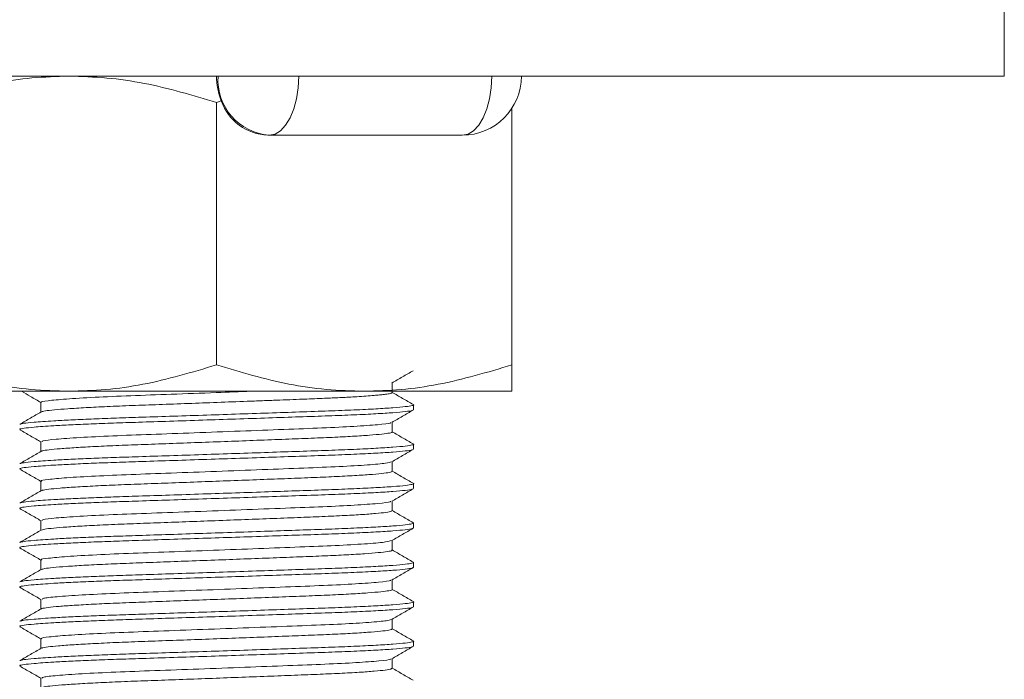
# Model space of a CAD drawing. Header units: millimetres. Extents: x 0 to 210, y 0 to 297.
# Tile 20 of 38: x 69 to 94, y 224 to 241. Entities that reach past the tile are written whole.
import ezdxf

# ---------------------------------------------------------------- set-up
doc = ezdxf.new("R2010")
doc.units = ezdxf.units.MM
doc.linetypes.add('HIDDEN', pattern=[1.905, 1.27, -0.635])
doc.layers.add('FORMAT', color=7, linetype='HIDDEN')

msp = doc.modelspace()

# ---------------------------------------------------------------- linework, layer by layer
at = {"color": 7, "linetype": 'Continuous', "lineweight": 15}
for p, q in [((93.592, 242.691), (93.592, 239.691)), ((53.592, 239.691), (93.592, 239.691)), ((73.712, 239.06), (73.592, 239.021)), ((73.592, 232.36), (73.592, 239.021)), ((81.092, 238.878), (81.092, 232.36)), ((74.929, 238.191), (74.891, 238.191)), ((79.831, 238.191), (74.929, 238.191)), ((77.342, 231.691), (69.842, 231.691)), ((81.092, 231.691), (77.342, 231.691))]:
    msp.add_line(p, q, dxfattribs=at)
at = {"color": 7, "linetype": 'Continuous', "lineweight": 15, "flags": 128}
for points in [[(75.679, 239.691), (75.665, 239.398), (75.622, 239.117), (75.553, 238.857), (75.46, 238.63), (75.346, 238.443), (75.216, 238.305), (75.076, 238.219), (74.929, 238.191)], [(79.831, 238.191), (79.977, 238.219), (80.118, 238.305), (80.248, 238.443), (80.361, 238.63), (80.455, 238.857), (80.524, 239.117), (80.567, 239.398), (80.581, 239.691)], [(69.842, 231.691), (69.113, 231.691), (68.445, 231.691), (67.846, 231.691), (67.326, 231.691), (66.889, 231.691), (66.544, 231.691), (66.294, 231.691), (66.143, 231.691), (66.092, 231.691)]]:
    msp.add_lwpolyline(points, dxfattribs=at)
at = {"color": 7, "linetype": 'Continuous', "lineweight": 15}
for centre, radius, start, end in [((75.289, 239.688), 1.697, 179.901, 201.7007), ((75.037, 239.597), 1.41, 176.1887, 265.5981), ((79.831, 239.691), 1.5, 270, 0), ((74.942, 239.493), 1.303, 199.3833, 267.7765)]:
    msp.add_arc(centre, radius, start, end, dxfattribs=at)
for points, knots in [([(69.842, 239.691), (69.529, 239.681), (68.902, 239.663), (67.64, 239.482), (66.713, 239.206), (66.092, 239.021)], [0, 0, 0, 0, 0.246549, 0.49471, 1, 1, 1, 1]), ([(73.592, 239.021), (72.983, 239.203), (72.065, 239.477), (70.804, 239.662), (70.163, 239.681), (69.842, 239.691)], [0, 0, 0, 0, 0.495251, 0.746818, 1, 1, 1, 1]), ([(66.092, 232.36), (66.701, 232.178), (67.619, 231.904), (68.88, 231.719), (69.52, 231.7), (69.841, 231.691)], [0, 0, 0, 0, 0.495254, 0.74682, 1, 1, 1, 1]), ([(69.842, 231.691), (70.155, 231.7), (70.782, 231.718), (72.044, 231.899), (72.971, 232.175), (73.592, 232.36)], [0, 0, 0, 0, 0.246549, 0.49471, 1, 1, 1, 1]), ([(73.592, 232.36), (74.201, 232.178), (75.119, 231.904), (76.38, 231.719), (77.021, 231.7), (77.342, 231.691)], [0, 0, 0, 0, 0.495251, 0.746818, 1, 1, 1, 1]), ([(77.342, 231.691), (77.655, 231.7), (78.282, 231.718), (79.544, 231.899), (80.471, 232.175), (81.092, 232.36)], [0, 0, 0, 0, 0.246549, 0.49471, 1, 1, 1, 1]), ([(81.092, 232.36), (81.092, 232.178), (81.092, 231.904), (81.092, 231.719), (81.092, 231.7), (81.092, 231.691)], [0, 0, 0, 0, 0.495251, 0.746818, 1, 1, 1, 1])]:
    msp.add_open_spline(points, degree=3, knots=knots, dxfattribs=at)
at = {"layer": 'FORMAT', "linetype": 'Continuous', "lineweight": 15}
for p, q in [((78.051, 231.659), (78.051, 231.904)), ((69.133, 231.409), (69.133, 231.163)), ((78.592, 231.221), (78.592, 231.346)), ((78.051, 230.659), (78.051, 230.904)), ((69.133, 230.409), (69.133, 230.163)), ((78.592, 230.221), (78.592, 230.346)), ((78.051, 229.659), (78.051, 229.904)), ((69.133, 229.409), (69.133, 229.163)), ((78.592, 229.221), (78.592, 229.346)), ((78.051, 228.659), (78.051, 228.904)), ((69.133, 228.409), (69.133, 228.163)), ((78.592, 228.221), (78.592, 228.346)), ((78.051, 227.659), (78.051, 227.904)), ((69.133, 227.409), (69.133, 227.163)), ((78.592, 227.221), (78.592, 227.346)), ((78.051, 226.659), (78.051, 226.904)), ((69.133, 226.409), (69.133, 226.163)), ((78.592, 226.221), (78.592, 226.346)), ((78.051, 225.659), (78.051, 225.904)), ((69.133, 225.409), (69.133, 225.163)), ((78.592, 225.222), (78.592, 225.346)), ((78.051, 224.659), (78.051, 224.904)), ((69.133, 224.409), (69.133, 224.163))]:
    msp.add_line(p, q, dxfattribs=at)
for points, knots in [([(78.043, 231.9), (78.133, 231.952), (78.314, 232.057), (78.495, 232.161), (78.585, 232.213)], [0, 0, 0, 0, 0.499964, 1, 1, 1, 1]), ([(68.638, 231.691), (68.716, 231.646), (68.881, 231.551), (69.046, 231.455), (69.133, 231.404)], [0, 0, 0, 0, 0.468227, 1, 1, 1, 1]), ([(78.584, 231.355), (78.493, 231.407), (78.316, 231.51), (78.138, 231.613), (78.051, 231.663)], [0, 0, 0, 0, 0.508451, 1, 1, 1, 1]), ([(69.141, 231.167), (69.05, 231.115), (68.87, 231.011), (68.689, 230.906), (68.599, 230.854)], [0, 0, 0, 0, 0.499967, 1, 1, 1, 1]), ([(78.043, 230.9), (78.133, 230.952), (78.314, 231.057), (78.495, 231.161), (78.585, 231.213)], [0, 0, 0, 0, 0.499968, 1, 1, 1, 1]), ([(68.599, 230.714), (68.689, 230.661), (68.867, 230.558), (69.045, 230.455), (69.133, 230.404)], [0, 0, 0, 0, 0.507045, 1, 1, 1, 1]), ([(78.585, 230.354), (78.495, 230.406), (78.317, 230.509), (78.139, 230.612), (78.051, 230.663)], [0, 0, 0, 0, 0.506845, 1, 1, 1, 1]), ([(69.141, 230.168), (69.051, 230.115), (68.87, 230.011), (68.689, 229.906), (68.599, 229.854)], [0, 0, 0, 0, 0.499966, 1, 1, 1, 1]), ([(78.044, 229.9), (78.134, 229.953), (78.315, 230.057), (78.496, 230.162), (78.586, 230.214)], [0, 0, 0, 0, 0.499964, 1, 1, 1, 1]), ([(68.598, 229.714), (68.689, 229.661), (68.867, 229.558), (69.045, 229.455), (69.133, 229.404)], [0, 0, 0, 0, 0.506945, 1, 1, 1, 1]), ([(78.584, 229.355), (78.494, 229.407), (78.316, 229.51), (78.138, 229.612), (78.051, 229.663)], [0, 0, 0, 0, 0.508003, 1, 1, 1, 1]), ([(69.143, 229.169), (69.052, 229.116), (68.872, 229.012), (68.691, 228.907), (68.601, 228.855)], [0, 0, 0, 0, 0.499966, 1, 1, 1, 1]), ([(78.043, 228.9), (78.133, 228.952), (78.314, 229.057), (78.495, 229.161), (78.585, 229.213)], [0, 0, 0, 0, 0.4999643, 1, 1, 1, 1]), ([(68.599, 228.713), (68.689, 228.661), (68.867, 228.558), (69.045, 228.455), (69.133, 228.404)], [0, 0, 0, 0, 0.507305, 1, 1, 1, 1]), ([(78.584, 228.355), (78.494, 228.407), (78.316, 228.51), (78.138, 228.612), (78.051, 228.663)], [0, 0, 0, 0, 0.508227, 1, 1, 1, 1]), ([(69.141, 228.167), (69.05, 228.115), (68.87, 228.011), (68.689, 227.906), (68.599, 227.854)], [0, 0, 0, 0, 0.499967, 1, 1, 1, 1]), ([(78.043, 227.9), (78.133, 227.952), (78.314, 228.057), (78.495, 228.161), (78.585, 228.213)], [0, 0, 0, 0, 0.499968, 1, 1, 1, 1]), ([(68.598, 227.714), (68.689, 227.661), (68.867, 227.558), (69.045, 227.455), (69.133, 227.404)], [0, 0, 0, 0, 0.506863, 1, 1, 1, 1]), ([(78.585, 227.354), (78.495, 227.406), (78.317, 227.509), (78.139, 227.612), (78.051, 227.663)], [0, 0, 0, 0, 0.506948, 1, 1, 1, 1]), ([(69.141, 227.168), (69.051, 227.115), (68.87, 227.011), (68.689, 226.906), (68.599, 226.854)], [0, 0, 0, 0, 0.499966, 1, 1, 1, 1]), ([(78.044, 226.9), (78.134, 226.953), (78.315, 227.057), (78.496, 227.162), (78.586, 227.214)], [0, 0, 0, 0, 0.4999637, 1, 1, 1, 1]), ([(68.599, 226.714), (68.689, 226.661), (68.867, 226.558), (69.045, 226.455), (69.133, 226.404)], [0, 0, 0, 0, 0.507064, 1, 1, 1, 1]), ([(78.584, 226.355), (78.494, 226.407), (78.316, 226.51), (78.138, 226.613), (78.051, 226.663)], [0, 0, 0, 0, 0.508205, 1, 1, 1, 1]), ([(69.143, 226.169), (69.052, 226.116), (68.872, 226.012), (68.691, 225.907), (68.601, 225.855)], [0, 0, 0, 0, 0.499965, 1, 1, 1, 1]), ([(78.043, 225.9), (78.133, 225.952), (78.314, 226.057), (78.495, 226.161), (78.585, 226.213)], [0, 0, 0, 0, 0.499965, 1, 1, 1, 1]), ([(68.599, 225.713), (68.689, 225.661), (68.867, 225.558), (69.045, 225.455), (69.133, 225.404)], [0, 0, 0, 0, 0.5071817, 1, 1, 1, 1]), ([(78.584, 225.355), (78.494, 225.407), (78.316, 225.51), (78.138, 225.612), (78.051, 225.663)], [0, 0, 0, 0, 0.507987, 1, 1, 1, 1]), ([(69.14, 225.167), (69.05, 225.115), (68.869, 225.011), (68.689, 224.906), (68.598, 224.854)], [0, 0, 0, 0, 0.499968, 1, 1, 1, 1]), ([(78.043, 224.9), (78.133, 224.952), (78.314, 225.057), (78.495, 225.161), (78.585, 225.213)], [0, 0, 0, 0, 0.499968, 1, 1, 1, 1]), ([(68.598, 224.714), (68.689, 224.661), (68.867, 224.558), (69.045, 224.455), (69.133, 224.404)], [0, 0, 0, 0, 0.506676, 1, 1, 1, 1]), ([(78.585, 224.354), (78.495, 224.406), (78.317, 224.509), (78.139, 224.612), (78.051, 224.663)], [0, 0, 0, 0, 0.507043, 1, 1, 1, 1])]:
    msp.add_open_spline(points, degree=3, knots=knots, dxfattribs=at)
at = {"layer": 'FORMAT', "linetype": 'Continuous', "lineweight": 0}
for points, knots in [([(74.472, 231.691), (74.177, 231.679), (73.502, 231.654), (72.444, 231.615), (71.385, 231.578), (70.465, 231.538), (69.732, 231.494), (69.288, 231.451), (69.1, 231.425), (69.145, 231.41), (69.15, 231.409)], [0, 0, 0, 0, 0.113559, 0.259984, 0.400858, 0.544691, 0.692435, 0.839177, 0.980425, 1, 1, 1, 1]), ([(78.041, 231.659), (78.044, 231.657), (78.05, 231.652), (78.023, 231.641), (77.973, 231.628), (77.88, 231.615), (77.805, 231.606), (77.709, 231.595), (77.582, 231.584), (77.393, 231.569), (77.172, 231.555), (76.906, 231.539), (76.648, 231.527), (76.297, 231.511), (76.052, 231.501), (75.84, 231.493), (75.592, 231.483), (75.332, 231.473), (75.036, 231.462), (74.903, 231.457), (74.777, 231.452), (74.642, 231.447), (74.528, 231.443), (74.165, 231.429), (73.616, 231.408), (72.86, 231.38), (72.131, 231.353), (71.437, 231.329), (70.811, 231.303), (70.258, 231.275), (69.804, 231.247), (69.457, 231.219), (69.22, 231.192), (69.167, 231.176), (69.141, 231.167)], [0, 0, 0, 0, 0.014935, 0.029457, 0.070465, 0.090143, 0.111849, 0.124444, 0.148815, 0.179981, 0.209508, 0.233964, 0.272, 0.289509, 0.334482, 0.336964, 0.343464, 0.396942, 0.398964, 0.412208, 0.427473, 0.427507, 0.442739, 0.452946, 0.508434, 0.56237, 0.61787, 0.671801, 0.727296, 0.78122, 0.836708, 0.890643, 0.946142, 1, 1, 1, 1]), ([(68.601, 230.854), (68.626, 230.862), (68.68, 230.878), (68.957, 230.907), (69.369, 230.937), (69.882, 230.964), (70.394, 230.987), (70.973, 231.009), (71.639, 231.031), (72.401, 231.056), (73.234, 231.083), (74.084, 231.111), (74.913, 231.139), (75.712, 231.167), (76.444, 231.191), (77.101, 231.217), (77.653, 231.244), (78.093, 231.272), (78.406, 231.3), (78.569, 231.328), (78.623, 231.345), (78.582, 231.354), (78.58, 231.355)], [0, 0, 0, 0, 0.051302, 0.1057, 0.173238, 0.217792, 0.263249, 0.307802, 0.35326, 0.406122, 0.460517, 0.513382, 0.567779, 0.620652, 0.675059, 0.727922, 0.782318, 0.835181, 0.889576, 0.942449, 0.996856, 1, 1, 1, 1]), ([(68.617, 230.713), (68.606, 230.718), (68.577, 230.732), (68.688, 230.753), (68.953, 230.782), (69.37, 230.812), (69.882, 230.839), (70.394, 230.862), (70.973, 230.884), (71.639, 230.906), (72.401, 230.931), (73.234, 230.958), (74.084, 230.986), (74.913, 231.014), (75.712, 231.042), (76.444, 231.066), (77.101, 231.092), (77.652, 231.119), (78.095, 231.147), (78.398, 231.175), (78.559, 231.198), (78.565, 231.21), (78.567, 231.213)], [0, 0, 0, 0, 0.031521, 0.084479, 0.138973, 0.206631, 0.251264, 0.296802, 0.341434, 0.386972, 0.439928, 0.49442, 0.547379, 0.601872, 0.654839, 0.709342, 0.762299, 0.816792, 0.869748, 0.92424, 0.977207, 1, 1, 1, 1]), ([(78.01, 230.899), (78.011, 230.895), (78.012, 230.877), (77.711, 230.843), (77.126, 230.799), (76.3, 230.76), (75.308, 230.723), (74.193, 230.68), (73.029, 230.636), (71.919, 230.596), (70.921, 230.559), (70.082, 230.517), (69.484, 230.473), (69.162, 230.437), (69.164, 230.417), (69.164, 230.409)], [0, 0, 0, 0, 0.030245, 0.114602, 0.199374, 0.281751, 0.362763, 0.446951, 0.5318, 0.614486, 0.695306, 0.779305, 0.86421, 0.947188, 1, 1, 1, 1]), ([(78.046, 230.659), (78.048, 230.659), (78.069, 230.65), (77.992, 230.631), (77.809, 230.604), (77.489, 230.575), (77.066, 230.548), (76.538, 230.521), (75.932, 230.496), (75.254, 230.47), (74.535, 230.443), (73.783, 230.414), (73.032, 230.387), (72.29, 230.359), (71.591, 230.335), (70.943, 230.309), (70.376, 230.282), (69.897, 230.254), (69.523, 230.226), (69.273, 230.198), (69.15, 230.179), (69.151, 230.169), (69.151, 230.167)], [0, 0, 0, 0, 0.003933, 0.057865, 0.113361, 0.167298, 0.222798, 0.276742, 0.332251, 0.386183, 0.441679, 0.495614, 0.551111, 0.605056, 0.660565, 0.714497, 0.769993, 0.823925, 0.87942, 0.933364, 0.988874, 1, 1, 1, 1]), ([(68.601, 229.854), (68.627, 229.862), (68.68, 229.878), (68.957, 229.907), (69.369, 229.937), (69.882, 229.964), (70.394, 229.987), (70.973, 230.009), (71.639, 230.031), (72.401, 230.056), (73.234, 230.083), (74.084, 230.111), (74.913, 230.139), (75.712, 230.167), (76.444, 230.191), (77.101, 230.217), (77.653, 230.244), (78.093, 230.272), (78.406, 230.3), (78.568, 230.328), (78.623, 230.345), (78.585, 230.354), (78.584, 230.354)], [0, 0, 0, 0, 0.051145, 0.10566, 0.173346, 0.217996, 0.263552, 0.308202, 0.353758, 0.406735, 0.461249, 0.514228, 0.568744, 0.621731, 0.676256, 0.729234, 0.783748, 0.836726, 0.891239, 0.944227, 0.998752, 1, 1, 1, 1]), ([(68.616, 229.713), (68.606, 229.718), (68.577, 229.732), (68.688, 229.753), (68.953, 229.782), (69.37, 229.812), (69.882, 229.839), (70.394, 229.862), (70.973, 229.884), (71.639, 229.906), (72.401, 229.931), (73.234, 229.958), (74.084, 229.986), (74.913, 230.014), (75.712, 230.042), (76.444, 230.066), (77.101, 230.092), (77.652, 230.119), (78.095, 230.147), (78.398, 230.175), (78.56, 230.198), (78.566, 230.21), (78.568, 230.214)], [0, 0, 0, 0, 0.031185, 0.084102, 0.138553, 0.206159, 0.250757, 0.296259, 0.340857, 0.38636, 0.439275, 0.493724, 0.546641, 0.601092, 0.654018, 0.708479, 0.761394, 0.815844, 0.86876, 0.923209, 0.976135, 1, 1, 1, 1]), ([(78.029, 229.9), (77.995, 229.889), (77.922, 229.863), (77.457, 229.821), (76.747, 229.779), (75.825, 229.742), (74.756, 229.701), (73.593, 229.657), (72.446, 229.615), (71.391, 229.578), (70.479, 229.538), (69.748, 229.496), (69.298, 229.453), (69.103, 229.426), (69.146, 229.411), (69.152, 229.409)], [0, 0, 0, 0, 0.0727043, 0.1567339, 0.2412947, 0.3226633, 0.406099, 0.4916084, 0.5762951, 0.6563202, 0.7379977, 0.8219164, 0.9053436, 0.9871361, 1, 1, 1, 1]), ([(78.041, 229.659), (78.037, 229.652), (78.027, 229.636), (77.858, 229.61), (77.573, 229.582), (77.169, 229.554), (76.667, 229.527), (76.073, 229.502), (75.415, 229.476), (74.698, 229.449), (73.956, 229.421), (73.198, 229.393), (72.457, 229.365), (71.742, 229.34), (71.086, 229.315), (70.495, 229.288), (69.998, 229.26), (69.596, 229.232), (69.32, 229.204), (69.171, 229.183), (69.161, 229.172), (69.158, 229.168)], [0, 0, 0, 0, 0.045905, 0.099974, 0.155609, 0.209687, 0.265334, 0.31941, 0.375056, 0.429124, 0.484759, 0.538836, 0.594482, 0.648559, 0.704206, 0.758274, 0.81391, 0.867985, 0.923629, 0.977708, 1, 1, 1, 1]), ([(68.605, 228.855), (68.63, 228.863), (68.683, 228.879), (68.957, 228.907), (69.369, 228.937), (69.882, 228.964), (70.394, 228.987), (70.973, 229.009), (71.639, 229.031), (72.401, 229.056), (73.234, 229.083), (74.084, 229.111), (74.913, 229.139), (75.712, 229.167), (76.444, 229.191), (77.101, 229.217), (77.653, 229.244), (78.093, 229.272), (78.406, 229.3), (78.568, 229.328), (78.623, 229.345), (78.583, 229.354), (78.581, 229.355)], [0, 0, 0, 0, 0.049159, 0.103705, 0.171428, 0.216103, 0.261684, 0.306359, 0.351941, 0.404947, 0.459491, 0.5125, 0.567046, 0.620063, 0.674618, 0.727626, 0.78217, 0.835177, 0.889721, 0.942738, 0.997293, 1, 1, 1, 1]), ([(68.617, 228.713), (68.606, 228.718), (68.577, 228.732), (68.688, 228.753), (68.953, 228.782), (69.37, 228.812), (69.882, 228.839), (70.394, 228.862), (70.973, 228.884), (71.639, 228.906), (72.401, 228.931), (73.234, 228.958), (74.084, 228.986), (74.913, 229.014), (75.712, 229.042), (76.444, 229.066), (77.101, 229.092), (77.652, 229.119), (78.095, 229.147), (78.398, 229.175), (78.559, 229.197), (78.565, 229.209), (78.567, 229.213)], [0, 0, 0, 0, 0.031831, 0.084785, 0.139274, 0.206927, 0.251556, 0.297091, 0.34172, 0.387255, 0.440207, 0.494694, 0.547649, 0.602138, 0.655101, 0.7096, 0.762553, 0.817041, 0.869993, 0.924481, 0.977444, 1, 1, 1, 1]), ([(78.01, 228.899), (78.01, 228.895), (78.011, 228.877), (77.713, 228.843), (77.137, 228.8), (76.323, 228.76), (75.34, 228.724), (74.224, 228.681), (73.052, 228.637), (71.931, 228.596), (70.923, 228.56), (70.083, 228.517), (69.487, 228.474), (69.164, 228.438), (69.163, 228.417), (69.163, 228.409)], [0, 0, 0, 0, 0.0302672, 0.113826, 0.1978071, 0.2794797, 0.3596423, 0.4444707, 0.5300509, 0.6134869, 0.6949812, 0.7796872, 0.8637908, 0.9460176, 1, 1, 1, 1]), ([(78.036, 228.659), (78.037, 228.654), (78.041, 228.64), (77.906, 228.616), (77.647, 228.588), (77.271, 228.56), (76.787, 228.533), (76.216, 228.507), (75.566, 228.482), (74.866, 228.455), (74.123, 228.427), (73.371, 228.399), (72.62, 228.371), (71.902, 228.345), (71.226, 228.321), (70.623, 228.294), (70.1, 228.266), (69.679, 228.238), (69.37, 228.21), (69.188, 228.187), (69.164, 228.173), (69.154, 228.167)], [0, 0, 0, 0, 0.0325597, 0.0880535, 0.1419832, 0.197476, 0.2514187, 0.3069263, 0.3608576, 0.4163531, 0.470283, 0.5257762, 0.5797186, 0.6352259, 0.6891594, 0.7446573, 0.7985876, 0.8540812, 0.9080232, 0.9635298, 1, 1, 1, 1]), ([(68.6, 227.854), (68.626, 227.862), (68.679, 227.878), (68.957, 227.907), (69.369, 227.937), (69.882, 227.964), (70.394, 227.987), (70.973, 228.009), (71.639, 228.031), (72.401, 228.056), (73.234, 228.083), (74.084, 228.111), (74.913, 228.139), (75.712, 228.167), (76.444, 228.191), (77.101, 228.217), (77.653, 228.244), (78.093, 228.272), (78.406, 228.3), (78.568, 228.328), (78.623, 228.345), (78.583, 228.354), (78.581, 228.355)], [0, 0, 0, 0, 0.051549, 0.105947, 0.173487, 0.218041, 0.263499, 0.308054, 0.353512, 0.406376, 0.460772, 0.513637, 0.568036, 0.62091, 0.675318, 0.728181, 0.782578, 0.835442, 0.889838, 0.942712, 0.99712, 1, 1, 1, 1]), ([(68.616, 227.713), (68.606, 227.718), (68.577, 227.732), (68.688, 227.753), (68.953, 227.782), (69.37, 227.812), (69.882, 227.839), (70.394, 227.862), (70.973, 227.884), (71.639, 227.906), (72.401, 227.931), (73.234, 227.958), (74.084, 227.986), (74.913, 228.014), (75.712, 228.042), (76.444, 228.066), (77.101, 228.092), (77.652, 228.119), (78.095, 228.147), (78.398, 228.175), (78.559, 228.198), (78.565, 228.21), (78.567, 228.213)], [0, 0, 0, 0, 0.031307, 0.08428, 0.13879, 0.206467, 0.251112, 0.296663, 0.341309, 0.38686, 0.439831, 0.494338, 0.547312, 0.601821, 0.654803, 0.709321, 0.762293, 0.816801, 0.869773, 0.92428, 0.977262, 1, 1, 1, 1]), ([(78.023, 227.9), (77.992, 227.888), (77.925, 227.863), (77.463, 227.822), (76.754, 227.779), (75.846, 227.743), (74.8, 227.703), (73.66, 227.66), (72.517, 227.617), (71.448, 227.58), (70.51, 227.54), (69.76, 227.496), (69.3, 227.453), (69.104, 227.426), (69.147, 227.411), (69.153, 227.409)], [0, 0, 0, 0, 0.069812, 0.155389, 0.239996, 0.31996, 0.401851, 0.485851, 0.569216, 0.650899, 0.73391, 0.81935, 0.904344, 0.986184, 1, 1, 1, 1]), ([(78.035, 227.659), (78.039, 227.656), (78.054, 227.644), (77.946, 227.622), (77.719, 227.595), (77.363, 227.566), (76.906, 227.539), (76.35, 227.512), (75.72, 227.488), (75.025, 227.461), (74.295, 227.434), (73.538, 227.405), (72.79, 227.378), (72.058, 227.351), (71.375, 227.327), (70.75, 227.3), (70.211, 227.273), (69.763, 227.244), (69.43, 227.217), (69.211, 227.191), (69.168, 227.175), (69.148, 227.168)], [0, 0, 0, 0, 0.0215977, 0.0755284, 0.1310227, 0.1849606, 0.2404624, 0.2944041, 0.3499107, 0.4038415, 0.4593361, 0.5132722, 0.5687721, 0.6227145, 0.678222, 0.7321529, 0.7876477, 0.8415818, 0.8970795, 0.9510224, 1, 1, 1, 1]), ([(68.601, 226.854), (68.627, 226.862), (68.68, 226.878), (68.957, 226.907), (69.369, 226.937), (69.882, 226.964), (70.394, 226.987), (70.973, 227.009), (71.639, 227.031), (72.401, 227.056), (73.234, 227.083), (74.084, 227.111), (74.913, 227.139), (75.712, 227.167), (76.444, 227.191), (77.101, 227.217), (77.653, 227.244), (78.093, 227.272), (78.406, 227.3), (78.568, 227.328), (78.623, 227.345), (78.585, 227.354), (78.584, 227.354)], [0, 0, 0, 0, 0.05104, 0.105554, 0.173239, 0.217888, 0.263443, 0.308093, 0.353648, 0.406624, 0.461137, 0.514115, 0.568629, 0.621616, 0.67614, 0.729117, 0.78363, 0.836607, 0.891119, 0.944106, 0.99863, 1, 1, 1, 1]), ([(68.616, 226.713), (68.606, 226.718), (68.577, 226.732), (68.688, 226.753), (68.953, 226.782), (69.37, 226.812), (69.882, 226.839), (70.394, 226.862), (70.973, 226.884), (71.639, 226.906), (72.401, 226.931), (73.234, 226.958), (74.084, 226.986), (74.913, 227.014), (75.712, 227.042), (76.444, 227.066), (77.101, 227.092), (77.652, 227.119), (78.095, 227.147), (78.398, 227.175), (78.56, 227.198), (78.566, 227.21), (78.568, 227.214)], [0, 0, 0, 0, 0.031338, 0.084248, 0.138692, 0.20629, 0.250882, 0.296378, 0.34097, 0.386468, 0.439376, 0.493818, 0.546728, 0.601173, 0.654091, 0.708545, 0.761454, 0.815897, 0.868806, 0.923248, 0.976167, 1, 1, 1, 1]), ([(78.014, 226.9), (78.016, 226.896), (78.024, 226.879), (77.74, 226.845), (77.167, 226.802), (76.343, 226.761), (75.35, 226.724), (74.235, 226.681), (73.076, 226.638), (71.974, 226.598), (70.978, 226.562), (70.131, 226.52), (69.513, 226.476), (69.17, 226.439), (69.165, 226.417), (69.163, 226.409)], [0, 0, 0, 0, 0.025267, 0.1101286, 0.1955943, 0.2787785, 0.3603042, 0.445051, 0.5290512, 0.6110404, 0.6909231, 0.7738983, 0.8594722, 0.9432643, 1, 1, 1, 1]), ([(78.043, 226.659), (78.045, 226.658), (78.065, 226.648), (77.981, 226.629), (77.782, 226.601), (77.454, 226.573), (77.016, 226.545), (76.485, 226.518), (75.866, 226.494), (75.189, 226.468), (74.46, 226.44), (73.712, 226.412), (72.955, 226.384), (72.222, 226.357), (71.522, 226.332), (70.887, 226.307), (70.323, 226.279), (69.857, 226.251), (69.491, 226.223), (69.257, 226.195), (69.144, 226.178), (69.147, 226.169), (69.148, 226.168)], [0, 0, 0, 0, 0.008094, 0.0637302, 0.1177946, 0.1734261, 0.2275019, 0.2831463, 0.3372162, 0.3928545, 0.4469188, 0.5025504, 0.5566255, 0.6122688, 0.6663405, 0.7219807, 0.7760449, 0.8316764, 0.8857504, 0.9413925, 0.9954657, 1, 1, 1, 1]), ([(68.605, 225.855), (68.63, 225.863), (68.683, 225.879), (68.957, 225.907), (69.369, 225.937), (69.882, 225.964), (70.394, 225.987), (70.973, 226.009), (71.639, 226.031), (72.401, 226.056), (73.234, 226.083), (74.084, 226.111), (74.913, 226.139), (75.712, 226.167), (76.444, 226.191), (77.101, 226.217), (77.653, 226.244), (78.093, 226.272), (78.406, 226.3), (78.569, 226.328), (78.623, 226.345), (78.582, 226.354), (78.58, 226.355)], [0, 0, 0, 0, 0.049188, 0.103717, 0.171419, 0.21608, 0.261647, 0.306308, 0.351876, 0.404866, 0.459392, 0.512385, 0.566914, 0.619914, 0.674453, 0.727443, 0.781971, 0.834961, 0.889488, 0.942489, 0.997027, 1, 1, 1, 1]), ([(68.617, 225.713), (68.606, 225.718), (68.577, 225.732), (68.688, 225.753), (68.953, 225.782), (69.37, 225.812), (69.882, 225.839), (70.394, 225.862), (70.973, 225.884), (71.639, 225.906), (72.401, 225.931), (73.234, 225.958), (74.084, 225.986), (74.913, 226.014), (75.712, 226.042), (76.444, 226.066), (77.101, 226.092), (77.652, 226.119), (78.095, 226.147), (78.398, 226.175), (78.559, 226.197), (78.565, 226.209), (78.567, 226.213)], [0, 0, 0, 0, 0.031701, 0.084665, 0.139165, 0.206831, 0.251469, 0.297012, 0.34165, 0.387194, 0.440156, 0.494654, 0.547619, 0.602119, 0.655092, 0.709602, 0.762565, 0.817063, 0.870026, 0.924524, 0.977497, 1, 1, 1, 1]), ([(78.021, 225.9), (77.994, 225.889), (77.932, 225.865), (77.495, 225.824), (76.806, 225.782), (75.903, 225.745), (74.844, 225.705), (73.686, 225.661), (72.528, 225.618), (71.458, 225.58), (70.53, 225.541), (69.787, 225.498), (69.319, 225.455), (69.111, 225.428), (69.151, 225.412), (69.159, 225.409)], [0, 0, 0, 0, 0.066178, 0.150268, 0.233581, 0.315192, 0.398443, 0.483987, 0.568937, 0.650683, 0.732229, 0.816179, 0.899809, 0.980468, 1, 1, 1, 1]), ([(78.047, 225.659), (78.038, 225.651), (78.02, 225.634), (77.836, 225.607), (77.537, 225.579), (77.126, 225.551), (76.61, 225.524), (76.014, 225.499), (75.343, 225.474), (74.629, 225.446), (73.879, 225.418), (73.127, 225.39), (72.382, 225.363), (71.678, 225.338), (71.022, 225.313), (70.444, 225.285), (69.952, 225.257), (69.565, 225.229), (69.298, 225.202), (69.16, 225.181), (69.156, 225.17), (69.154, 225.167)], [0, 0, 0, 0, 0.050204, 0.105692, 0.159619, 0.215109, 0.269045, 0.324546, 0.37847, 0.433957, 0.487882, 0.54337, 0.597306, 0.652807, 0.706731, 0.762218, 0.816141, 0.871627, 0.925563, 0.981064, 1, 1, 1, 1]), ([(68.6, 224.854), (68.626, 224.862), (68.679, 224.878), (68.957, 224.907), (69.369, 224.937), (69.882, 224.964), (70.394, 224.987), (70.973, 225.009), (71.639, 225.031), (72.401, 225.056), (73.234, 225.083), (74.084, 225.111), (74.913, 225.139), (75.712, 225.167), (76.444, 225.191), (77.101, 225.217), (77.653, 225.244), (78.093, 225.272), (78.406, 225.3), (78.568, 225.328), (78.623, 225.345), (78.583, 225.354), (78.581, 225.355)], [0, 0, 0, 0, 0.051769, 0.106171, 0.173715, 0.218272, 0.263733, 0.308291, 0.353752, 0.406619, 0.461019, 0.513888, 0.56829, 0.621167, 0.675579, 0.728446, 0.782847, 0.835714, 0.890114, 0.942991, 0.997402, 1, 1, 1, 1]), ([(68.616, 224.713), (68.606, 224.718), (68.577, 224.732), (68.688, 224.753), (68.953, 224.782), (69.37, 224.812), (69.882, 224.839), (70.394, 224.862), (70.973, 224.884), (71.639, 224.906), (72.401, 224.931), (73.234, 224.958), (74.084, 224.986), (74.913, 225.014), (75.712, 225.042), (76.444, 225.066), (77.101, 225.092), (77.652, 225.119), (78.095, 225.147), (78.398, 225.175), (78.559, 225.198), (78.565, 225.21), (78.567, 225.213)], [0, 0, 0, 0, 0.031044, 0.084033, 0.138559, 0.206257, 0.250916, 0.296481, 0.341139, 0.386705, 0.439692, 0.494215, 0.547205, 0.601731, 0.654729, 0.709264, 0.762252, 0.816777, 0.869764, 0.924288, 0.977286, 1, 1, 1, 1]), ([(78.014, 224.899), (78.016, 224.896), (78.025, 224.879), (77.743, 224.846), (77.18, 224.803), (76.378, 224.763), (75.41, 224.726), (74.309, 224.684), (73.143, 224.641), (72.016, 224.599), (70.997, 224.563), (70.137, 224.52), (69.517, 224.477), (69.173, 224.439), (69.163, 224.418), (69.159, 224.409)], [0, 0, 0, 0, 0.023922, 0.10881, 0.192807, 0.274656, 0.354653, 0.437783, 0.523371, 0.607034, 0.688372, 0.772846, 0.858455, 0.940834, 1, 1, 1, 1]), ([(78.037, 224.659), (78.037, 224.653), (78.035, 224.638), (77.886, 224.613), (77.617, 224.586), (77.226, 224.557), (76.737, 224.53), (76.153, 224.505), (75.502, 224.48), (74.791, 224.452), (74.052, 224.425), (73.294, 224.396), (72.551, 224.369), (71.83, 224.343), (71.166, 224.319), (70.565, 224.291), (70.056, 224.264), (69.641, 224.235), (69.348, 224.208), (69.18, 224.185), (69.163, 224.172), (69.157, 224.168)], [0, 0, 0, 0, 0.039228, 0.093174, 0.148684, 0.202639, 0.258159, 0.312113, 0.367634, 0.421579, 0.477089, 0.531043, 0.586561, 0.640517, 0.696039, 0.749984, 0.805494, 0.859447, 0.914963, 0.96892, 1, 1, 1, 1])]:
    msp.add_open_spline(points, degree=3, knots=knots, dxfattribs=at)

doc.saveas('drawing.dxf')
